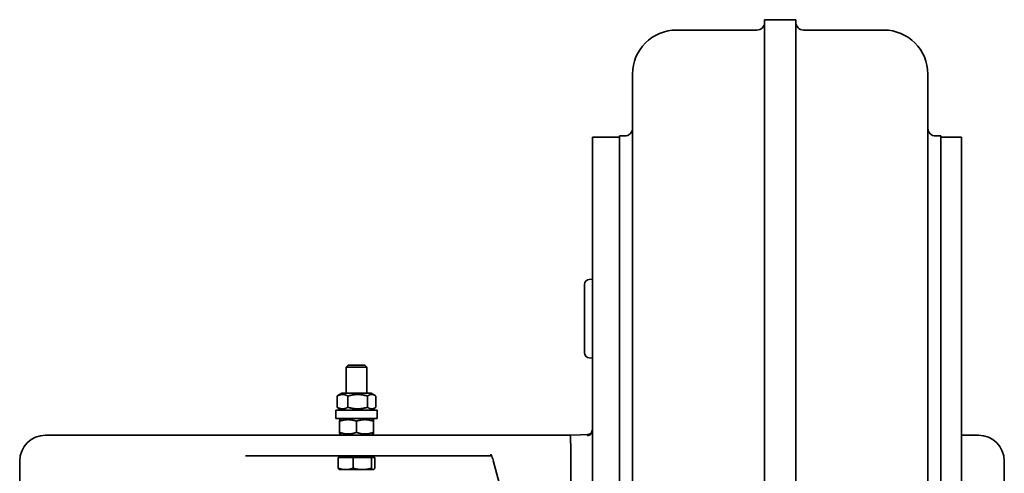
# Model space of a CAD drawing. Header units: millimetres. Extents: x 425 to 835, y 183 to 708.
# Tile 5 of 5: x 446 to 826, y 533 to 708. Entities that reach past the tile are written whole.
import ezdxf

# ---------------------------------------------------------------- set-up
doc = ezdxf.new("R2010")
doc.units = ezdxf.units.MM
doc.header["$LTSCALE"] = 3
doc.layers.add('Krawędzie widoczne(ISO)', color=7, linetype='Continuous', lineweight=35, true_color=0x262659)

msp = doc.modelspace()

# ---------------------------------------------------------------- linework, layer by layer
at = {"layer": 'Krawędzie widoczne(ISO)'}
for p, q in [((733.15, 707.69), (733.15, 707.3)), ((745.15, 707.69), (733.15, 707.69)), ((733.15, 707.3), (733.15, 620.32)), ((745.15, 707.69), (745.15, 707.3)), ((745.15, 707.3), (745.15, 620.32)), ((730.15, 703.69), (699.15, 703.69)), ((779.15, 703.69), (748.15, 703.69)), ((682.15, 686.33), (682.15, 686.69)), ((682.15, 686.33), (682.15, 605.96)), ((796.15, 686.33), (796.15, 686.69)), ((796.15, 686.33), (796.15, 605.96)), ((666.65, 202.31), (666.65, 662.31)), ((666.65, 662.31), (677.15, 662.31)), ((677.15, 662.81), (677.15, 201.81)), ((679.15, 662.81), (677.15, 662.81)), ((801.15, 662.81), (799.15, 662.81)), ((801.15, 662.81), (801.15, 201.81)), ((809.15, 662.31), (801.15, 662.31)), ((809.15, 662.31), (809.15, 202.31)), ((733.15, 620.32), (733.15, 432.08)), ((745.15, 620.32), (745.15, 432.08)), ((663.65, 579.14), (663.65, 605.47)), ((665.47, 607.47), (666.65, 607.57)), ((682.15, 605.96), (682.15, 433.18)), ((796.15, 605.96), (796.15, 433.18)), ((572.41, 574.31), (571.65, 573.54)), ((572.41, 574.31), (578.88, 574.31)), ((578.88, 574.31), (579.65, 573.54)), ((665.47, 577.15), (666.65, 577.04)), ((579.65, 573.54), (571.65, 573.54)), ((571.65, 563.51), (571.65, 573.54)), ((579.65, 563.51), (579.65, 573.54)), ((568.16, 562.43), (568.16, 558.08)), ((570, 563.51), (568.41, 562.59)), ((581.3, 563.51), (570, 563.51)), ((572.35, 562.43), (572.35, 558.08)), ((579.84, 562.43), (579.84, 558.08)), ((581.3, 563.51), (582.88, 562.59)), ((583.13, 562.43), (583.13, 558.08)), ((567.65, 557.01), (583.65, 557.01)), ((567.65, 557.01), (567.65, 553.81)), ((570, 557.01), (568.41, 557.92)), ((581.3, 557.01), (582.88, 557.92)), ((583.65, 557.01), (583.65, 553.81)), ((583.65, 553.81), (567.65, 553.81)), ((569.13, 552.73), (569.13, 548.38)), ((570, 553.81), (569.15, 553.32)), ((575.62, 552.73), (575.62, 548.38)), ((581.3, 553.81), (582.15, 553.32)), ((582.13, 552.73), (582.13, 548.38)), ((582.16, 552.73), (582.16, 548.38)), ((530.95, 547.31), (455.65, 547.31)), ((530.95, 547.31), (549.37, 547.31)), ((549.37, 547.31), (550.92, 547.31)), ((617.64, 547.31), (550.92, 547.31)), ((570, 547.31), (569.15, 547.8)), ((581.3, 547.31), (582.15, 547.8)), ((621.27, 547.31), (617.64, 547.31)), ((629.2, 547.31), (621.27, 547.31)), ((658.15, 547.31), (629.2, 547.31)), ((658.15, 547.31), (666.01, 547.58)), ((815.65, 547.31), (809.15, 547.31)), ((658.33, 541.45), (658.33, 520.11)), ((445.65, 537.31), (445.65, 520.11)), ((532.82, 539.31), (549.37, 539.31)), ((550.92, 539.31), (549.37, 539.31)), ((550.92, 539.31), (617.64, 539.31)), ((568.59, 538.71), (574.35, 538.71)), ((568.59, 538.71), (568.59, 534.59)), ((569.95, 538.71), (569.95, 539.31)), ((574.35, 538.71), (581.4, 538.71)), ((574.35, 538.71), (574.35, 534.59)), ((581.35, 538.71), (581.35, 539.31)), ((581.4, 538.71), (582.7, 538.71)), ((581.4, 538.71), (581.4, 534.59)), ((582.7, 538.71), (582.7, 534.59)), ((617.64, 539.31), (621.27, 539.31)), ((621.27, 539.31), (627.8, 539.31)), ((628.37, 537.58), (633.05, 520.11)), ((825.65, 327.31), (825.65, 537.31)), ((569.15, 534.01), (569.05, 534.06)), ((569.15, 534.01), (571.47, 534.01)), ((571.47, 534.01), (577.87, 534.01)), ((577.87, 534.01), (582.05, 534.01)), ((582.05, 534.01), (582.15, 534.01)), ((582.15, 534.01), (582.24, 534.06))]:
    msp.add_line(p, q, dxfattribs=at)
for centre, radius, start, end in [((699.15, 686.69), 17, 90, 180), ((730.15, 706.69), 3, 270, 0), ((748.15, 706.69), 3, 180, 270), ((779.15, 686.69), 17, 0, 90), ((679.15, 665.81), 3, 270, 0), ((799.15, 665.81), 3, 180, 270), ((665.65, 605.47), 2, 95, 180), ((665.65, 579.14), 2, 180, 265), ((455.65, 537.31), 10, 90, 180), ((815.65, 537.31), 10, 0, 90)]:
    msp.add_arc(centre, radius, start, end, dxfattribs=at)
for centre, major_axis, ratio, start_param, end_param in [((85.6, 527.31), (-572.72, -14.15), 0.024678, 3.140983, 3.141301), ((632.23, 538.62), (-3.86, -1.04), 0.694747, 6.282929, 6.283185)]:
    msp.add_ellipse(centre, major_axis=major_axis, ratio=ratio, start_param=start_param, end_param=end_param, dxfattribs=at)
for points, weights in [([(572.35, 562.43), (570.26, 563.52), (568.16, 562.43)], [1, 1.15470053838, 1]), ([(568.16, 562.43), (568.29, 562.52), (568.41, 562.59)], [1, 1.0106597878, 1.01985052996]), ([(579.84, 562.43), (576.1, 563.52), (572.35, 562.43)], [1, 1.15470053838, 1]), ([(583.13, 562.43), (581.49, 563.52), (579.84, 562.43)], [1, 1.15470053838, 1]), ([(568.41, 557.92), (568.29, 557.99), (568.16, 558.08)], [1.01985052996, 1.0106597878, 1]), ([(568.16, 558.08), (570.26, 556.99), (572.35, 558.08)], [1, 1.15470053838, 1]), ([(572.35, 558.08), (576.1, 556.99), (579.84, 558.08)], [1, 1.15470053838, 1]), ([(579.84, 558.08), (581.49, 556.99), (583.13, 558.08)], [1, 1.15470053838, 1]), ([(575.62, 552.73), (572.38, 553.82), (569.13, 552.73)], [1, 1.15470053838, 1]), ([(569.13, 552.73), (569.14, 553.31), (569.15, 553.32)], [1, 1.07693104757, 1.0773479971]), ([(582.13, 552.73), (578.88, 553.82), (575.62, 552.73)], [1, 1.15470053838, 1]), ([(582.16, 552.73), (582.15, 553.82), (582.13, 552.73)], [1, 1.15470053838, 1]), ([(569.13, 548.38), (572.38, 547.29), (575.62, 548.38)], [1, 1.15470053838, 1]), ([(569.15, 547.8), (569.14, 547.8), (569.13, 548.38)], [1.0773479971, 1.07693104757, 1]), ([(575.62, 548.38), (578.88, 547.29), (582.13, 548.38)], [1, 1.15470053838, 1]), ([(582.13, 548.38), (582.15, 547.29), (582.16, 548.38)], [1, 1.15470053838, 1]), ([(568.59, 534.59), (570.14, 534.01), (571.47, 534.01)], [1, 1.0379548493, 1]), ([(569.05, 534.06), (568.83, 534.19), (568.59, 534.59)], [1.01643061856, 1.02592953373, 1]), ([(571.47, 534.01), (572.81, 534.01), (574.35, 534.59)], [1, 1.0379548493, 1]), ([(574.35, 534.59), (576.24, 534.01), (577.87, 534.01)], [1, 1.0379548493, 1]), ([(577.87, 534.01), (579.51, 534.01), (581.4, 534.59)], [1, 1.0379548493, 1]), ([(581.4, 534.59), (581.75, 534.01), (582.05, 534.01)], [1, 1.0379548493, 1]), ([(582.05, 534.01), (582.35, 534.01), (582.7, 534.59)], [1, 1.0379548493, 1])]:
    msp.add_rational_spline(points, weights, degree=2, dxfattribs=at)
for points, knots in [([(658.15, 547.31), (658.16, 547.31), (658.18, 547.19), (658.21, 546.68), (658.23, 546.3), (658.26, 545.28), (658.28, 544.64), (658.3, 543.17), (658.32, 542.34), (658.33, 541.45)], [4.519749, 4.519749, 4.519749, 4.519749, 4.895627, 4.895627, 5.272404, 5.272404, 5.649182, 5.649182, 6.025959, 6.025959, 6.025959, 6.025959]), ([(664.72, 547.54), (664.72, 547.54), (664.72, 547.54), (664.97, 547.55), (665.21, 547.6), (665.67, 547.8), (665.89, 547.95), (666.23, 548.29), (666.39, 548.5), (666.6, 549.02), (666.65, 549.28), (666.65, 549.53)], [-0.0008831, -0.0008831, -0.0008831, -0.0008831, 0, 0, 0.0756846, 0.0756846, 0.1561071, 0.1561071, 0.2230561, 0.2230561, 0.2799847, 0.2799847, 0.2799847, 0.2799847]), ([(666.65, 548.87), (666.65, 548.72), (666.63, 548.57), (666.56, 548.3), (666.5, 548.17), (666.34, 547.87), (666.19, 547.71), (665.81, 547.44), (665.61, 547.35), (665.18, 547.25), (664.95, 547.24), (664.72, 547.26), (664.72, 547.27), (664.72, 547.27)], [0.0002134, 0.0002134, 0.0002134, 0.0002134, 0.0474959, 0.0474959, 0.094416, 0.094416, 0.1679198, 0.1679198, 0.2375332, 0.2375332, 0.3071265, 0.3071265, 0.3076224, 0.3076224, 0.3076224, 0.3076224]), ([(628.35, 537.65), (628.14, 538.45), (627.9, 539.1), (627.62, 539.69), (627.55, 539.82), (627.47, 539.95), (627.45, 539.97), (627.45, 539.97)], [0.0109985, 0.0109985, 0.0109985, 0.0109985, 0.3953286, 0.3953286, 0.5677039, 0.5677039, 0.6846237, 0.6846237, 0.6846237, 0.6846237])]:
    msp.add_open_spline(points, degree=3, knots=knots, dxfattribs=at)

doc.saveas('drawing.dxf')
